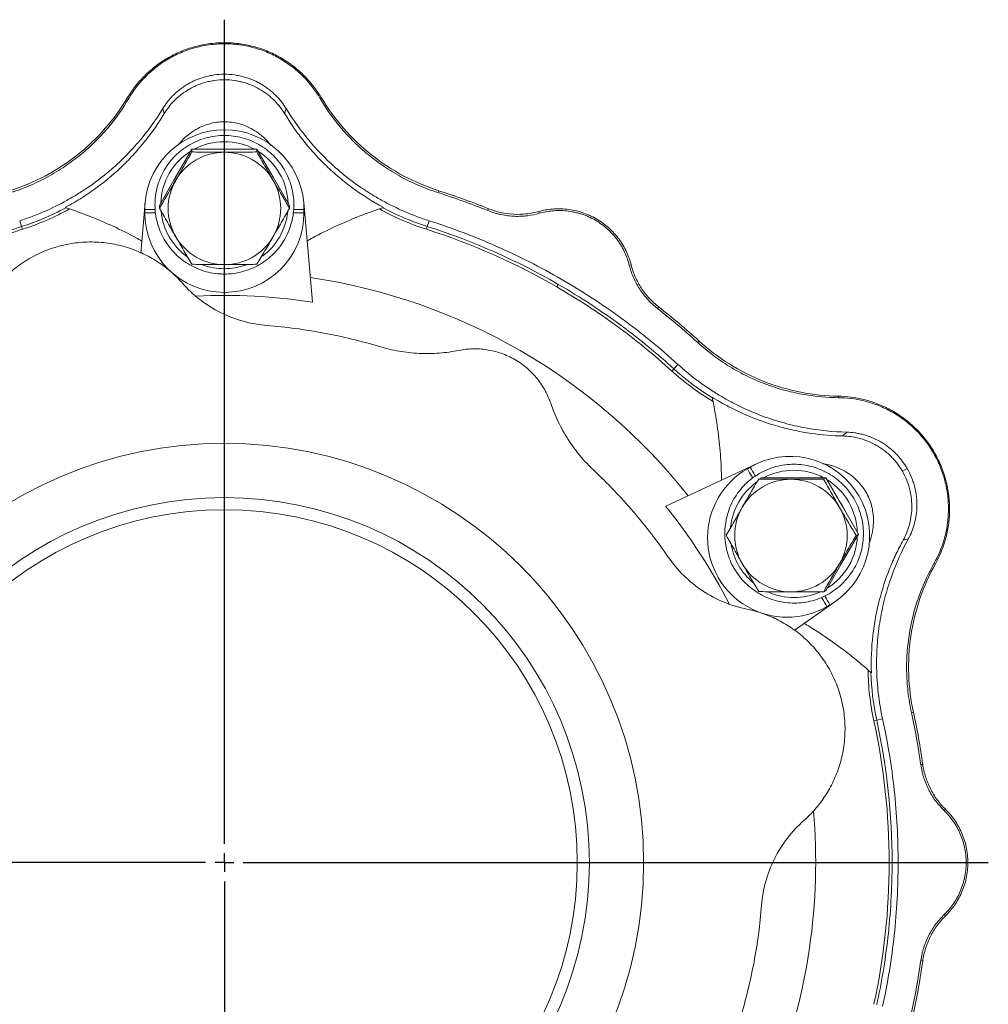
# Model space of a CAD drawing. Header units: millimetres. Extents: x -17 to 832, y -174 to 742.
# Tile 11 of 11: x 574 to 832, y 480 to 742. Entities that reach past the tile are written whole.
import ezdxf

# ---------------------------------------------------------------- set-up
doc = ezdxf.new("R2010")
doc.units = ezdxf.units.MM
doc.layers.add('FORMAT', color=7, linetype='Continuous')

# ---------------------------------------------------------------- blocks, each defined once
blk = doc.blocks.new('SW_CENTERMARKSYMBOL_0')
at = {"layer": 'FORMAT', "color": 0}
for p, q in [((0, 5), (0, 224.52)), ((-5, 0), (-202.89, 0)), ((0, 0), (-2.5, 0)), ((0, 0), (0, 2.5)), ((0, 0), (0, -2.5)), ((0, 0), (2.5, 0)), ((5, 0), (203.48, 0)), ((0, -5), (0, -228.42))]:
    blk.add_line(p, q, dxfattribs=at)

msp = doc.modelspace()

# ---------------------------------------------------------------- linework, layer by layer
at = {"color": 8, "linetype": 'Continuous', "lineweight": 0}
for p, q in [((628.99, 726.32), (628.99, 727.8)), ((603.2, 721.57), (603.53, 721.38)), ((654.79, 721.57), (654.46, 721.38)), ((686.08, 696.77), (685.92, 696.26)), ((610.5, 691.81), (607.79, 691.81)), ((610.62, 690.89), (607.79, 690.89)), ((647.37, 690.89), (650.19, 690.89)), ((647.48, 691.81), (650.19, 691.81)), ((699.33, 691.99), (699.13, 691.49)), ((712.73, 691.24), (712.87, 690.76)), ((574.46, 688.77), (574.95, 687.24)), ((575.18, 686.5), (574.95, 687.24)), ((682.8, 686.5), (683.04, 687.24)), ((683.53, 688.77), (683.04, 687.24)), ((737.32, 677.04), (736.84, 676.92)), ((717.53, 671.15), (717.92, 671.83)), ((744.67, 665.82), (744.34, 665.39)), ((755.44, 656.73), (755.08, 656.33)), ((749.79, 650.52), (748.71, 649.33)), ((748.18, 648.75), (748.71, 649.33)), ((792.56, 642.03), (792.56, 641.65)), ((809.57, 622.06), (810.85, 622.8)), ((818.36, 597.35), (818.02, 597.54)), ((804.32, 556.06), (802.75, 555.72)), ((812.53, 557.85), (812, 557.74)), ((801.99, 555.55), (802.75, 555.72)), ((815.01, 543.98), (814.48, 543.91)), ((821.06, 532.01), (820.71, 531.65)), ((806.06, 517.81), (806.84, 517.81)), ((821.06, 503.61), (820.71, 503.96)), ((815.01, 491.63), (814.48, 491.71))]:
    msp.add_line(p, q, dxfattribs=at)
at = {"color": 7, "linetype": 'Continuous', "lineweight": 15}
for p, q in [((612.58, 718.69), (612.95, 717.3)), ((645.41, 718.69), (645.04, 717.3)), ((616, 700.35), (620.33, 707.83)), ((620.33, 707.83), (620.33, 707.11)), ((620.33, 707.83), (628.99, 707.83)), ((628.99, 707.83), (637.65, 707.83)), ((637.65, 707.83), (637.65, 707.11)), ((637.65, 707.83), (641.98, 700.35)), ((611.67, 692.87), (616, 700.35)), ((641.98, 700.35), (646.31, 692.87)), ((607.87, 693.65), (606.69, 680.15)), ((611.67, 692.87), (611.67, 692.14)), ((646.31, 692.87), (646.31, 692.14)), ((652.44, 667.06), (650.11, 693.65)), ((607.79, 690.89), (607.79, 691.81)), ((650.19, 691.81), (650.19, 690.89)), ((794.76, 632.47), (793.74, 631.45)), ((770.72, 624.02), (746.53, 612.74)), ((768.29, 622.71), (769.08, 623.17)), ((771.94, 620.34), (771.31, 619.97)), ((771.94, 620.34), (780.58, 620.33)), ((780.58, 620.33), (789.23, 620.32)), ((789.23, 620.32), (788.6, 619.96)), ((789.23, 620.32), (793.56, 612.82)), ((793.56, 612.82), (797.89, 605.32)), ((797.89, 605.32), (793.57, 597.83)), ((797.89, 605.32), (797.26, 604.96)), ((811.17, 604.03), (809.78, 603.66)), ((793.57, 597.83), (789.26, 590.34)), ((789.26, 590.34), (788.63, 589.97)), ((780.74, 579.66), (791.84, 587.44)), ((790.28, 586.45), (789.49, 585.99))]:
    msp.add_line(p, q, dxfattribs=at)
at = {"color": 7, "linetype": 'Continuous', "lineweight": 15, "flags": 128}
for points in [[(615.57, 699.6), (616.4, 701.05), (616.49, 701.18)], [(641.5, 701.18), (641.58, 701.05), (642.42, 699.6)], [(779.72, 620.33), (781.4, 620.33), (781.55, 620.33)], [(794.05, 598.66), (793.99, 598.53), (793.14, 597.08)]]:
    msp.add_lwpolyline(points, dxfattribs=at)
at = {"color": 8, "linetype": 'Continuous', "lineweight": 0, "flags": 128}
for points in [[(769.7, 620.26), (769.53, 620.56), (769.21, 621.1), (768.9, 621.64), (768.59, 622.18), (768.29, 622.71)], [(770.44, 620.82), (770.32, 621.02), (770.01, 621.56), (769.7, 622.1), (769.39, 622.64), (769.08, 623.17)], [(788.07, 588.44), (788.24, 588.14), (788.56, 587.59), (788.87, 587.05), (789.18, 586.52), (789.49, 585.99)], [(788.93, 588.8), (789.04, 588.6), (789.36, 588.05), (789.67, 587.51), (789.98, 586.98), (790.28, 586.45)]]:
    msp.add_lwpolyline(points, dxfattribs=at)
at = {"color": 7, "linetype": 'Continuous', "lineweight": 15}
for radius in [111.65, 97.22, 94]:
    msp.add_circle((628.99, 517.81), radius, dxfattribs=at)
for centre, radius, start, end in [((628.99, 691.81), 21.2, 5, 175), ((628.99, 692.01), 15.01, 89.9737, 149.9054), ((628.99, 692.84), 15.05, 85.0656, 94.9344), ((629, 692.01), 15.01, 30.0946, 90.0263), ((628.93, 692.05), 14.93, 149.9316, 210.0684), ((629.06, 692.05), 14.93, 329.9316, 30.0684), ((628.99, 691.81), 21.2, 175, 180), ((628.99, 691.81), 21.2, 0, 5), ((628.99, 690.89), 21.2, 180, 0), ((628.99, 517.81), 177.07, 107.6922, 120), ((628.99, 692.09), 15.01, 210.0946, 270.0263), ((629, 692.09), 15.01, 269.9737, 329.9054), ((628.99, 517.81), 177.07, 60, 72.3078), ((628.99, 517.81), 157.5, 38.3494, 81.6506), ((628.99, 517.81), 151.08, 81.0722, 92.8616), ((779.68, 604.81), 21.2, 305, 115), ((778.89, 604.35), 21.2, 120, 300), ((779.68, 604.81), 21.2, 115, 120), ((779.86, 604.99), 14.93, 89.9317, 150.0683), ((779.85, 604.91), 15.01, 29.9737, 89.9054), ((780.58, 605.32), 15.05, 25.0655, 34.9347), ((628.99, 517.81), 151.08, 27.13, 38.9278), ((779.93, 604.96), 15.01, 150.0947, 210.0262), ((779.86, 604.9), 15.01, 330.0946, 30.0263), ((779.93, 604.94), 15.01, 209.9737, 269.9054), ((779.93, 604.87), 14.93, 269.9316, 330.0684), ((779.68, 604.81), 21.2, 300, 305), ((628.99, 517.81), 177.07, 360, 12.3078), ((628.99, 517.81), 157.5, 338.3494, 5.0253), ((628.99, 517.81), 177.07, 347.6922, 0)]:
    msp.add_arc(centre, radius, start, end, dxfattribs=at)
at = {"color": 8, "linetype": 'Continuous', "lineweight": 0}
for centre, radius, start, end in [((628.99, 692.84), 17, 61.8111, 118.1889), ((628.94, 692.91), 16.92, 121.8521, 178.0268), ((629.04, 692.91), 16.92, 1.9732, 58.1479), ((628.94, 692.93), 16.91, 185.7266, 233.9745), ((629.04, 692.93), 16.92, 306.446, 353.8447), ((628.99, 693), 17, 250.0146, 270.0016), ((628.99, 693), 17, 269.9985, 289.618), ((780.62, 605.4), 16.92, 61.852, 118.0269), ((780.63, 605.41), 16.91, 125.7262, 173.9749), ((780.58, 605.33), 17, 1.8109, 58.189), ((780.67, 605.32), 16.92, 301.9731, 358.148), ((780.72, 605.4), 17, 190.0152, 210.0012), ((780.72, 605.4), 17, 209.9985, 229.6178), ((780.68, 605.33), 16.92, 246.4461, 293.8446)]:
    msp.add_arc(centre, radius, start, end, dxfattribs=at)
at = {"color": 7, "linetype": 'Continuous', "lineweight": 15}
for points, knots in [([(603.2, 721.57), (604.3, 723.42), (605.67, 725.26), (608.18, 727.86), (609.09, 728.7), (611.05, 730.29), (612.1, 731.04), (614.34, 732.42), (615.52, 733.05), (618.01, 734.15), (619.3, 734.63), (621.98, 735.4), (623.36, 735.7), (626.15, 736.1), (627.57, 736.2), (630.41, 736.2), (631.83, 736.1), (634.63, 735.7), (636.01, 735.4), (638.69, 734.63), (639.98, 734.15), (642.47, 733.05), (643.65, 732.42), (645.89, 731.04), (646.94, 730.29), (648.9, 728.7), (649.81, 727.86), (652.31, 725.26), (653.69, 723.42), (654.79, 721.57)], [0, 0, 0, 0, 0.125, 0.125, 0.1875, 0.1875, 0.25, 0.25, 0.3125, 0.3125, 0.375, 0.375, 0.4375, 0.4375, 0.5, 0.5, 0.5625, 0.5625, 0.625, 0.625, 0.6875, 0.6875, 0.75, 0.75, 0.8125, 0.8125, 0.875, 0.875, 1, 1, 1, 1]), ([(654.46, 721.38), (653.33, 723.3), (651.96, 725.12), (649.92, 727.26), (649.49, 727.68), (648.6, 728.5), (648.14, 728.9), (646.69, 730.08), (645.67, 730.81), (643.5, 732.16), (642.35, 732.77), (640.52, 733.6), (639.89, 733.86), (638.61, 734.33), (637.97, 734.54), (636.01, 735.12), (634.66, 735.41), (632.92, 735.67), (632.57, 735.71), (631.87, 735.79), (631.51, 735.82), (630.45, 735.9), (629.74, 735.93), (627.62, 735.93), (626.22, 735.83), (624.12, 735.53), (623.43, 735.41), (622.06, 735.11), (621.38, 734.94), (619.4, 734.36), (618.13, 733.89), (616.29, 733.07), (615.69, 732.77), (614.53, 732.16), (613.97, 731.83), (612.33, 730.82), (611.31, 730.09), (609.86, 728.91), (609.39, 728.5), (608.5, 727.68), (608.08, 727.26), (606.03, 725.13), (604.66, 723.3), (603.53, 721.38)], [0, 0, 0, 0, 0.125, 0.125, 0.15625, 0.15625, 0.1875, 0.1875, 0.25, 0.25, 0.3125, 0.3125, 0.34375, 0.34375, 0.375, 0.375, 0.4375, 0.4375, 0.453125, 0.453125, 0.46875, 0.46875, 0.5, 0.5, 0.5625, 0.5625, 0.59375, 0.59375, 0.625, 0.625, 0.6875, 0.6875, 0.71875, 0.71875, 0.75, 0.75, 0.8125, 0.8125, 0.84375, 0.84375, 0.875, 0.875, 1, 1, 1, 1]), ([(628.99, 727.8), (628.08, 727.8), (627.18, 727.73), (625.85, 727.55), (625.41, 727.47), (624.53, 727.29), (624.1, 727.18), (622.82, 726.81), (622.01, 726.52), (620.84, 726.01), (620.46, 725.83), (619.71, 725.44), (619.34, 725.24), (618.29, 724.61), (617.63, 724.15), (616.4, 723.18), (615.83, 722.67), (615.03, 721.87), (614.77, 721.59), (614.27, 721.03), (614.04, 720.75), (613.36, 719.89), (612.95, 719.3), (612.58, 718.69)], [0, 0, 0, 0, 0.125, 0.125, 0.1875, 0.1875, 0.25, 0.25, 0.375, 0.375, 0.4375, 0.4375, 0.5, 0.5, 0.625, 0.625, 0.75, 0.75, 0.8125, 0.8125, 0.875, 0.875, 1, 1, 1, 1]), ([(628.99, 727.8), (629.91, 727.8), (630.81, 727.73), (632.14, 727.55), (632.58, 727.47), (633.46, 727.29), (633.89, 727.18), (635.17, 726.81), (635.98, 726.52), (637.15, 726.01), (637.53, 725.83), (638.28, 725.44), (638.64, 725.24), (639.7, 724.61), (640.35, 724.15), (641.58, 723.18), (642.16, 722.67), (642.96, 721.87), (643.22, 721.59), (643.72, 721.03), (643.95, 720.75), (644.63, 719.89), (645.04, 719.3), (645.41, 718.69)], [0, 0, 0, 0, 0.125, 0.125, 0.1875, 0.1875, 0.25, 0.25, 0.375, 0.375, 0.4375, 0.4375, 0.5, 0.5, 0.625, 0.625, 0.75, 0.75, 0.8125, 0.8125, 0.875, 0.875, 1, 1, 1, 1]), ([(628.99, 726.32), (628.09, 726.32), (627.21, 726.25), (625.9, 726.07), (625.47, 725.99), (624.61, 725.81), (624.18, 725.7), (622.93, 725.34), (622.13, 725.04), (620.99, 724.54), (620.61, 724.36), (619.88, 723.97), (619.53, 723.77), (618.5, 723.14), (617.86, 722.69), (616.66, 721.73), (616.1, 721.23), (615.06, 720.16), (614.58, 719.61), (613.71, 718.48), (613.31, 717.89), (612.95, 717.3)], [0, 0, 0, 0, 0.125, 0.125, 0.1875, 0.1875, 0.25, 0.25, 0.375, 0.375, 0.4375, 0.4375, 0.5, 0.5, 0.625, 0.625, 0.75, 0.75, 0.875, 0.875, 1, 1, 1, 1]), ([(645.04, 717.3), (644.32, 718.49), (643.46, 719.62), (642.16, 720.94), (641.89, 721.2), (641.33, 721.71), (641.04, 721.96), (640.13, 722.69), (639.49, 723.14), (638.13, 723.97), (637.4, 724.36), (635.86, 725.04), (635.07, 725.33), (633.83, 725.69), (633.41, 725.8), (632.55, 725.99), (632.11, 726.06), (630.79, 726.25), (629.9, 726.32), (628.99, 726.32)], [0, 0, 0, 0, 0.25, 0.25, 0.3125, 0.3125, 0.375, 0.375, 0.5, 0.5, 0.625, 0.625, 0.75, 0.75, 0.8125, 0.8125, 0.875, 0.875, 1, 1, 1, 1]), ([(571.91, 696.77), (575.08, 697.79), (578.21, 699.1), (584.23, 702.29), (587.12, 704.18), (592.51, 708.45), (595.01, 710.84), (599.5, 715.97), (601.49, 718.72), (603.2, 721.57)], [0, 0, 0, 0, 0.25, 0.25, 0.5, 0.5, 0.75, 0.75, 1, 1, 1, 1]), ([(572.07, 696.26), (573.91, 696.85), (575.68, 697.52), (579.12, 699.01), (580.79, 699.83), (583.2, 701.18), (583.99, 701.65), (585.55, 702.62), (586.3, 703.12), (588.51, 704.64), (589.89, 705.71), (591.86, 707.36), (592.5, 707.92), (593.74, 709.06), (594.34, 709.65), (596.1, 711.41), (597.19, 712.61), (600.25, 716.27), (602, 718.79), (603.53, 721.38)], [0, 0, 0, 0, 0.125, 0.125, 0.25, 0.25, 0.3125, 0.3125, 0.375, 0.375, 0.5, 0.5, 0.5625, 0.5625, 0.625, 0.625, 0.75, 0.75, 1, 1, 1, 1]), ([(685.92, 696.26), (684.08, 696.85), (682.31, 697.52), (678.87, 699.01), (677.2, 699.83), (674.79, 701.18), (674, 701.65), (672.44, 702.62), (671.68, 703.12), (669.48, 704.64), (668.1, 705.71), (666.13, 707.36), (665.49, 707.92), (664.25, 709.06), (663.64, 709.65), (661.89, 711.41), (660.8, 712.61), (657.74, 716.27), (655.98, 718.79), (654.46, 721.38)], [0, 0, 0, 0, 0.125, 0.125, 0.25, 0.25, 0.3125, 0.3125, 0.375, 0.375, 0.5, 0.5, 0.5625, 0.5625, 0.625, 0.625, 0.75, 0.75, 1, 1, 1, 1]), ([(686.08, 696.77), (682.91, 697.79), (679.78, 699.1), (673.76, 702.29), (670.87, 704.18), (665.48, 708.45), (662.98, 710.84), (658.49, 715.97), (656.5, 718.72), (654.79, 721.57)], [0, 0, 0, 0, 0.25, 0.25, 0.5, 0.5, 0.75, 0.75, 1, 1, 1, 1]), ([(612.58, 718.69), (610.72, 715.62), (608.57, 712.62), (604.84, 708.25), (603.51, 706.83), (600.71, 704.07), (599.23, 702.72), (596.08, 700.12), (594.41, 698.86), (592.2, 697.34), (591.75, 697.04), (590.83, 696.45), (590.37, 696.15), (588.96, 695.29), (588, 694.73), (585.08, 693.11), (583.06, 692.11), (579.92, 690.75), (578.85, 690.32), (576.67, 689.51), (575.57, 689.13), (574.46, 688.77)], [0, 0, 0, 0, 0.25, 0.25, 0.375, 0.375, 0.5, 0.5, 0.625, 0.625, 0.65625, 0.65625, 0.6875, 0.6875, 0.75, 0.75, 0.875, 0.875, 0.9375, 0.9375, 1, 1, 1, 1]), ([(645.41, 718.69), (647.27, 715.62), (649.42, 712.62), (653.15, 708.25), (654.47, 706.83), (657.28, 704.07), (658.76, 702.72), (661.91, 700.12), (663.57, 698.86), (665.79, 697.34), (666.24, 697.04), (667.16, 696.45), (667.62, 696.15), (669.03, 695.29), (669.99, 694.73), (672.91, 693.11), (674.93, 692.11), (678.07, 690.75), (679.14, 690.32), (681.32, 689.51), (682.42, 689.13), (683.53, 688.77)], [0, 0, 0, 0, 0.25, 0.25, 0.375, 0.375, 0.5, 0.5, 0.625, 0.625, 0.65625, 0.65625, 0.6875, 0.6875, 0.75, 0.75, 0.875, 0.875, 0.9375, 0.9375, 1, 1, 1, 1]), ([(612.95, 717.3), (611.52, 714.94), (609.93, 712.62), (607.7, 709.79), (607.24, 709.23), (606.3, 708.11), (605.82, 707.55), (604.33, 705.89), (603.3, 704.81), (600.05, 701.64), (597.7, 699.62), (593.81, 696.74), (592.46, 695.8), (589.61, 693.99), (588.13, 693.13), (586.61, 692.32)], [0, 0, 0, 0, 0.25, 0.25, 0.3125, 0.3125, 0.375, 0.375, 0.5, 0.5, 0.75, 0.75, 0.875, 0.875, 1, 1, 1, 1]), ([(671.38, 692.32), (668.35, 693.94), (665.54, 695.73), (662.26, 698.16), (661.62, 698.65), (660.37, 699.65), (659.76, 700.15), (657.97, 701.68), (656.84, 702.72), (653.59, 705.89), (651.63, 708.08), (648.95, 711.48), (648.11, 712.63), (646.51, 714.95), (645.75, 716.12), (645.04, 717.3)], [0, 0, 0, 0, 0.25, 0.25, 0.3125, 0.3125, 0.375, 0.375, 0.5, 0.5, 0.75, 0.75, 0.875, 0.875, 1, 1, 1, 1]), ([(641.37, 708.83), (641.1, 709.19), (640.29, 710.25), (638.7, 711.67), (636.69, 713.06), (634.76, 714.03), (632.8, 714.68), (630.88, 715.06), (628.89, 715.18), (626.35, 715), (623.75, 714.28), (621.32, 713.08), (619.18, 711.6), (617.63, 710.2), (616.89, 709.19), (616.73, 708.97)], [0, 0, 0, 0, 0.053742, 0.159235, 0.238546, 0.317743, 0.380743, 0.44369, 0.506958, 0.570229, 0.686471, 0.767485, 0.848625, 0.968228, 1, 1, 1, 1]), ([(628.99, 674.57), (629.44, 674.58), (630.68, 674.61), (632.72, 674.9), (635.06, 675.53), (637.3, 676.47), (639.39, 677.69), (641.3, 679.18), (643.01, 680.9), (644.47, 682.82), (645.68, 684.93), (646.59, 687.17), (647.21, 689.5), (647.51, 691.9), (647.5, 694.32), (647.17, 696.72), (646.54, 699.05), (645.6, 701.28), (644.38, 703.37), (642.9, 705.29), (641.17, 706.99), (639.25, 708.46), (637.14, 709.66), (634.9, 710.58), (632.56, 711.2), (630.15, 711.5), (627.73, 711.5), (625.32, 711.17), (622.98, 710.54), (620.75, 709.61), (618.65, 708.39), (616.73, 706.92), (615.02, 705.2), (613.55, 703.28), (612.34, 701.18), (611.42, 698.95), (610.79, 696.61), (610.48, 694.21), (610.48, 691.79), (610.8, 689.39), (611.43, 687.06), (612.36, 684.82), (613.58, 682.73), (615.05, 680.81), (616.77, 679.1), (618.69, 677.63), (620.79, 676.42), (623.03, 675.5), (625.37, 674.88), (627.38, 674.6), (628.59, 674.58), (628.99, 674.57)], [0, 0, 0, 0, 0.011405, 0.032209, 0.053025, 0.073839, 0.094654, 0.115468, 0.136281, 0.157094, 0.177906, 0.198717, 0.219527, 0.240337, 0.261146, 0.281955, 0.302764, 0.323574, 0.344383, 0.365193, 0.386004, 0.406815, 0.427628, 0.448441, 0.469254, 0.490069, 0.510884, 0.531699, 0.552514, 0.573329, 0.594143, 0.614957, 0.635771, 0.656583, 0.677395, 0.698206, 0.719016, 0.739826, 0.760636, 0.781445, 0.802254, 0.823063, 0.843873, 0.864683, 0.885493, 0.906305, 0.927117, 0.94793, 0.968744, 0.989558, 1, 1, 1, 1]), ([(620.33, 707.11), (619.63, 705.85), (618.91, 704.6), (617.47, 702.07), (616.74, 700.81), (616, 699.53)], [0, 0, 0, 0, 0.5, 0.5, 1, 1, 1, 1]), ([(628.99, 707.01), (628.26, 707.01), (627.52, 707.01), (626.05, 707.02), (625.32, 707.03), (623.15, 707.05), (621.73, 707.08), (620.33, 707.11)], [0, 0, 0, 0, 0.25, 0.25, 0.5, 0.5, 1, 1, 1, 1]), ([(637.65, 707.11), (636.24, 707.08), (634.8, 707.05), (631.91, 707.02), (630.46, 707.01), (628.99, 707.01)], [0, 0, 0, 0, 0.5, 0.5, 1, 1, 1, 1]), ([(641.98, 699.53), (641.62, 700.17), (641.25, 700.81), (640.52, 702.08), (640.16, 702.71), (639.07, 704.6), (638.36, 705.86), (637.65, 707.11)], [0, 0, 0, 0, 0.25, 0.25, 0.5, 0.5, 1, 1, 1, 1]), ([(616, 699.53), (615.64, 698.9), (615.27, 698.26), (614.54, 697.01), (614.17, 696.39), (613.09, 694.54), (612.38, 693.34), (611.67, 692.14)], [0, 0, 0, 0, 0.25, 0.25, 0.5, 0.5, 1, 1, 1, 1]), ([(646.31, 692.14), (645.61, 693.34), (644.89, 694.55), (643.45, 697.01), (642.72, 698.26), (641.98, 699.53)], [0, 0, 0, 0, 0.5, 0.5, 1, 1, 1, 1]), ([(574.95, 687.24), (575.93, 687.56), (577.86, 688.22), (581.87, 689.8), (584.8, 691.2), (586.77, 692.26)], [0.7657281, 0.7657281, 0.7657281, 0.7657281, 0.8207281, 0.8757281, 1, 1, 1, 1]), ([(587.72, 691.94), (585.8, 690.87), (583.79, 689.86), (580.62, 688.48), (579.55, 688.05), (577.39, 687.23), (576.29, 686.85), (575.18, 686.5)], [0, 0, 0, 0, 0.5, 0.5, 0.75, 0.75, 1, 1, 1, 1]), ([(586.61, 692.32), (588.78, 691.56), (593.11, 690.05), (599.38, 687.32), (604.01, 685.1), (606.47, 683.68), (606.98, 683.38)], [0, 0, 0, 0, 0.305406, 0.610817, 0.91954, 1, 1, 1, 1]), ([(611.67, 692.14), (612.38, 690.89), (613.1, 689.63), (614.54, 687.11), (615.27, 685.84), (616, 684.57)], [0, 0, 0, 0, 0.5, 0.5, 1, 1, 1, 1]), ([(641.98, 684.57), (642.35, 685.2), (642.72, 685.84), (643.45, 687.11), (643.81, 687.75), (644.9, 689.64), (645.61, 690.89), (646.31, 692.14)], [0, 0, 0, 0, 0.25, 0.25, 0.5, 0.5, 1, 1, 1, 1]), ([(671.38, 692.32), (669.21, 691.56), (664.87, 690.05), (658.61, 687.32), (653.98, 685.1), (651.52, 683.68), (651.01, 683.38)], [0, 0, 0, 0, 0.305406, 0.610817, 0.91954, 1, 1, 1, 1]), ([(682.8, 686.5), (680.59, 687.2), (678.43, 688.02), (674.21, 689.86), (672.2, 690.86), (670.27, 691.94)], [0, 0, 0, 0, 0.5, 0.5, 1, 1, 1, 1]), ([(712.87, 690.76), (711.86, 690.48), (710.81, 690.26), (709.17, 690.05), (708.61, 690), (707.47, 689.95), (706.89, 689.94), (705.13, 690.01), (703.94, 690.15), (702.42, 690.46), (702.12, 690.53), (701.51, 690.69), (701.21, 690.77), (700.31, 691.05), (699.72, 691.25), (699.13, 691.49)], [0, 0, 0, 0, 0.25, 0.25, 0.375, 0.375, 0.5, 0.5, 0.75, 0.75, 0.8125, 0.8125, 0.875, 0.875, 1, 1, 1, 1]), ([(712.73, 691.24), (711.65, 690.94), (710.54, 690.72), (708.27, 690.48), (707.12, 690.45), (704.82, 690.57), (703.68, 690.73), (701.46, 691.23), (700.37, 691.57), (699.33, 691.99)], [0, 0, 0, 0, 0.25, 0.25, 0.5, 0.5, 0.75, 0.75, 1, 1, 1, 1]), ([(712.73, 691.24), (713.87, 691.56), (715.08, 691.79), (717.61, 692.01), (718.92, 692), (721.57, 691.71), (722.91, 691.42), (725.53, 690.57), (726.8, 690), (729.22, 688.61), (730.35, 687.79), (732.39, 685.95), (733.31, 684.93), (734.89, 682.78), (735.55, 681.65), (736.62, 679.35), (737.03, 678.19), (737.32, 677.04)], [0, 0, 0, 0, 0.125, 0.125, 0.25, 0.25, 0.375, 0.375, 0.5, 0.5, 0.625, 0.625, 0.75, 0.75, 0.875, 0.875, 1, 1, 1, 1]), ([(736.84, 676.92), (736.56, 678.04), (736.17, 679.16), (735.41, 680.81), (735.13, 681.36), (734.65, 682.18), (734.49, 682.46), (734.14, 682.99), (733.96, 683.26), (733.39, 684.04), (732.98, 684.55), (732.32, 685.3), (732.09, 685.54), (731.61, 686.02), (731.37, 686.26), (730.11, 687.4), (729, 688.21), (727.21, 689.25), (726.59, 689.57), (725.33, 690.13), (724.69, 690.37), (723.72, 690.68), (723.4, 690.77), (722.74, 690.95), (722.42, 691.02), (721.43, 691.23), (720.78, 691.33), (719.5, 691.46), (718.86, 691.5), (717.59, 691.5), (716.97, 691.47), (715.14, 691.3), (713.98, 691.08), (712.87, 690.76)], [0, 0, 0, 0, 0.125, 0.125, 0.1875, 0.1875, 0.21875, 0.21875, 0.25, 0.25, 0.3125, 0.3125, 0.34375, 0.34375, 0.375, 0.375, 0.5, 0.5, 0.5625, 0.5625, 0.625, 0.625, 0.65625, 0.65625, 0.6875, 0.6875, 0.75, 0.75, 0.8125, 0.8125, 0.875, 0.875, 1, 1, 1, 1]), ([(574.95, 687.24), (569.45, 685.49), (563.77, 683.38), (552.11, 678.3), (546.13, 675.33), (540.07, 671.83)], [0, 0, 0, 0, 0.5, 0.5, 1, 1, 1, 1]), ([(749.79, 650.52), (745.07, 654.81), (740.1, 658.87), (729.72, 666.47), (724.31, 669.99), (713.13, 676.44), (707.37, 679.36), (695.61, 684.56), (689.6, 686.83), (683.53, 688.77)], [0, 0, 0, 0, 0.25, 0.25, 0.5, 0.5, 0.75, 0.75, 1, 1, 1, 1]), ([(616, 684.57), (616.37, 683.93), (616.74, 683.3), (617.47, 682.04), (617.83, 681.42), (618.91, 679.58), (619.63, 678.37), (620.33, 677.18)], [0, 0, 0, 0, 0.25, 0.25, 0.5, 0.5, 1, 1, 1, 1]), ([(637.65, 677.18), (638.36, 678.37), (639.08, 679.58), (640.52, 682.04), (641.25, 683.29), (641.98, 684.57)], [0, 0, 0, 0, 0.5, 0.5, 1, 1, 1, 1]), ([(617.82, 672.13), (617.02, 673.04), (616.13, 673.93), (614.2, 675.67), (613.15, 676.5), (610.88, 678.08), (609.66, 678.82), (607.06, 680.16), (605.69, 680.76), (602.79, 681.78), (601.28, 682.2), (598.15, 682.81), (596.54, 683.01), (593.26, 683.16), (591.6, 683.11), (588.28, 682.75), (586.62, 682.45), (583.37, 681.58), (581.78, 681.01), (578.73, 679.66), (577.26, 678.87), (574.5, 677.11), (573.2, 676.13), (570.8, 674.03), (569.7, 672.91), (567.7, 670.58), (566.81, 669.38), (565.23, 666.92), (564.54, 665.67), (563.37, 663.17), (562.88, 661.91), (562.07, 659.45), (561.75, 658.23), (561.51, 657.04)], [0, 0, 0, 0, 0.0625, 0.0625, 0.125, 0.125, 0.1875, 0.1875, 0.25, 0.25, 0.3125, 0.3125, 0.375, 0.375, 0.4375, 0.4375, 0.5, 0.5, 0.5625, 0.5625, 0.625, 0.625, 0.6875, 0.6875, 0.75, 0.75, 0.8125, 0.8125, 0.875, 0.875, 0.9375, 0.9375, 1, 1, 1, 1]), ([(628.99, 677.09), (628.26, 677.09), (627.52, 677.09), (626.05, 677.1), (625.32, 677.1), (623.15, 677.13), (621.73, 677.15), (620.33, 677.18)], [0, 0, 0, 0, 0.25, 0.25, 0.5, 0.5, 1, 1, 1, 1]), ([(637.65, 677.18), (636.24, 677.15), (634.8, 677.13), (631.91, 677.09), (630.46, 677.09), (628.99, 677.09)], [0, 0, 0, 0, 0.5, 0.5, 1, 1, 1, 1]), ([(736.84, 676.92), (737.1, 675.9), (737.43, 674.88), (738.07, 673.36), (738.31, 672.85), (738.83, 671.84), (739.12, 671.33), (740.06, 669.84), (740.77, 668.88), (741.8, 667.73), (742.02, 667.5), (742.45, 667.05), (742.68, 666.83), (743.36, 666.19), (743.84, 665.78), (744.34, 665.39)], [0, 0, 0, 0, 0.25, 0.25, 0.375, 0.375, 0.5, 0.5, 0.75, 0.75, 0.8125, 0.8125, 0.875, 0.875, 1, 1, 1, 1]), ([(737.32, 677.04), (737.6, 675.96), (737.97, 674.89), (738.89, 672.8), (739.44, 671.78), (740.7, 669.86), (741.41, 668.95), (742.96, 667.27), (743.79, 666.51), (744.67, 665.82)], [0, 0, 0, 0, 0.25, 0.25, 0.5, 0.5, 0.75, 0.75, 1, 1, 1, 1]), ([(640.34, 660.89), (638.25, 661.05), (636.14, 661.42), (631.98, 662.56), (629.94, 663.35), (626.04, 665.29), (624.19, 666.45), (620.77, 669.09), (619.21, 670.55), (617.82, 672.13)], [0, 0, 0, 0, 0.25, 0.25, 0.5, 0.5, 0.75, 0.75, 1, 1, 1, 1]), ([(748.71, 649.33), (744.44, 653.22), (739.77, 657.08), (729.55, 664.64), (723.98, 668.33), (717.92, 671.83)], [0, 0, 0, 0, 0.5, 0.5, 1, 1, 1, 1]), ([(717.53, 671.15), (723.02, 667.98), (728.34, 664.51), (738.58, 657.03), (743.49, 653.02), (748.18, 648.75)], [0, 0, 0, 0, 0.5, 0.5, 1, 1, 1, 1]), ([(640.34, 660.89), (645.41, 660.48), (650.47, 659.81), (660.49, 657.93), (665.45, 656.72), (670.31, 655.26)], [0, 0, 0, 0, 0.5, 0.5, 1, 1, 1, 1]), ([(755.08, 656.33), (756.5, 655.03), (757.97, 653.83), (760.98, 651.6), (762.53, 650.57), (764.9, 649.15), (765.71, 648.7), (767.32, 647.84), (768.13, 647.43), (770.56, 646.29), (772.17, 645.62), (774.59, 644.74), (775.39, 644.47), (777, 643.97), (777.81, 643.73), (780.22, 643.1), (781.8, 642.75), (786.5, 641.94), (789.55, 641.67), (792.56, 641.65)], [0, 0, 0, 0, 0.125, 0.125, 0.25, 0.25, 0.3125, 0.3125, 0.375, 0.375, 0.5, 0.5, 0.5625, 0.5625, 0.625, 0.625, 0.75, 0.75, 1, 1, 1, 1]), ([(755.44, 656.73), (757.9, 654.49), (760.6, 652.43), (766.38, 648.82), (769.46, 647.26), (775.86, 644.72), (779.17, 643.75), (785.86, 642.43), (789.24, 642.08), (792.56, 642.03)], [0, 0, 0, 0, 0.25, 0.25, 0.5, 0.5, 0.75, 0.75, 1, 1, 1, 1]), ([(691.49, 654.25), (689.76, 653.91), (687.99, 653.66), (684.43, 653.39), (682.63, 653.37), (679.05, 653.54), (677.26, 653.74), (673.74, 654.34), (672, 654.75), (670.31, 655.26)], [0, 0, 0, 0, 0.25, 0.25, 0.5, 0.5, 0.75, 0.75, 1, 1, 1, 1]), ([(691.49, 654.25), (692.64, 654.48), (693.85, 654.62), (696.33, 654.69), (697.61, 654.62), (700.17, 654.23), (701.46, 653.91), (703.97, 653.03), (705.2, 652.47), (707.52, 651.13), (708.62, 650.35), (710.63, 648.61), (711.55, 647.66), (713.17, 645.64), (713.87, 644.57), (715.05, 642.38), (715.53, 641.27), (715.91, 640.15)], [0, 0, 0, 0, 0.125, 0.125, 0.25, 0.25, 0.375, 0.375, 0.5, 0.5, 0.625, 0.625, 0.75, 0.75, 0.875, 0.875, 1, 1, 1, 1]), ([(794.76, 632.47), (791.16, 632.54), (787.5, 632.9), (781.85, 633.95), (779.95, 634.38), (776.16, 635.43), (774.25, 636.04), (770.42, 637.47), (768.5, 638.28), (766.08, 639.44), (765.59, 639.68), (764.62, 640.18), (764.13, 640.43), (762.68, 641.22), (761.72, 641.77), (758.86, 643.49), (756.98, 644.74), (754.23, 646.78), (753.32, 647.49), (751.53, 648.97), (750.65, 649.73), (749.79, 650.52)], [0, 0, 0, 0, 0.25, 0.25, 0.375, 0.375, 0.5, 0.5, 0.625, 0.625, 0.65625, 0.65625, 0.6875, 0.6875, 0.75, 0.75, 0.875, 0.875, 0.9375, 0.9375, 1, 1, 1, 1]), ([(759.16, 640.62), (757.27, 641.75), (755.39, 642.98), (752.62, 645.03), (751.71, 645.74), (749.92, 647.21), (749.04, 647.97), (748.18, 648.75)], [0, 0, 0, 0, 0.5, 0.5, 0.75, 0.75, 1, 1, 1, 1]), ([(748.71, 649.33), (749.47, 648.64), (751.01, 647.3), (754.38, 644.61), (757.06, 642.78), (758.97, 641.6)], [0.765728, 0.765728, 0.765728, 0.765728, 0.820728, 0.875728, 1, 1, 1, 1]), ([(715.91, 640.15), (716.48, 638.48), (717.15, 636.83), (718.7, 633.61), (719.58, 632.04), (721.52, 629.02), (722.58, 627.57), (724.86, 624.82), (726.09, 623.53), (727.37, 622.32)], [0, 0, 0, 0, 0.25, 0.25, 0.5, 0.5, 0.75, 0.75, 1, 1, 1, 1]), ([(758.93, 641.77), (759.36, 639.51), (760.22, 635), (760.99, 628.21), (761.38, 623.09), (761.38, 620.25), (761.38, 619.66)], [0, 0, 0, 0, 0.305406, 0.610817, 0.91954, 1, 1, 1, 1]), ([(793.74, 631.45), (790.98, 631.5), (788.18, 631.72), (784.61, 632.24), (783.89, 632.35), (782.45, 632.61), (781.73, 632.75), (779.55, 633.21), (778.1, 633.56), (773.73, 634.79), (770.8, 635.82), (766.36, 637.74), (764.88, 638.45), (761.88, 640.01), (760.4, 640.86), (758.93, 641.77)], [0, 0, 0, 0, 0.25, 0.25, 0.3125, 0.3125, 0.375, 0.375, 0.5, 0.5, 0.75, 0.75, 0.875, 0.875, 1, 1, 1, 1]), ([(792.56, 642.03), (794.71, 642), (796.99, 641.73), (800.5, 640.86), (801.68, 640.49), (804.03, 639.59), (805.21, 639.05), (807.52, 637.81), (808.66, 637.09), (810.86, 635.5), (811.92, 634.61), (813.93, 632.68), (814.88, 631.64), (816.62, 629.41), (817.42, 628.23), (818.84, 625.77), (819.46, 624.49), (820.51, 621.87), (820.95, 620.53), (821.61, 617.82), (821.85, 616.46), (822.13, 613.76), (822.18, 612.42), (822.1, 609.79), (821.98, 608.5), (821.59, 606.01), (821.31, 604.81), (820.31, 601.34), (819.41, 599.23), (818.36, 597.35)], [0, 0, 0, 0, 0.125, 0.125, 0.1875, 0.1875, 0.25, 0.25, 0.3125, 0.3125, 0.375, 0.375, 0.4375, 0.4375, 0.5, 0.5, 0.5625, 0.5625, 0.625, 0.625, 0.6875, 0.6875, 0.75, 0.75, 0.8125, 0.8125, 0.875, 0.875, 1, 1, 1, 1]), ([(818.02, 597.54), (819.12, 599.48), (820.02, 601.57), (820.85, 604.41), (821, 604.99), (821.26, 606.17), (821.38, 606.77), (821.68, 608.61), (821.8, 609.87), (821.88, 612.42), (821.84, 613.73), (821.64, 615.73), (821.54, 616.4), (821.32, 617.74), (821.18, 618.4), (820.7, 620.39), (820.28, 621.7), (819.63, 623.33), (819.5, 623.66), (819.21, 624.31), (819.06, 624.63), (818.6, 625.6), (818.26, 626.22), (817.21, 628.06), (816.42, 629.22), (815.12, 630.89), (814.66, 631.43), (813.72, 632.47), (813.23, 632.96), (811.74, 634.39), (810.7, 635.26), (809.06, 636.44), (808.51, 636.81), (807.4, 637.51), (806.84, 637.83), (805.14, 638.74), (803.99, 639.26), (802.24, 639.93), (801.66, 640.13), (800.51, 640.49), (799.93, 640.65), (797.06, 641.36), (794.79, 641.63), (792.56, 641.65)], [0, 0, 0, 0, 0.125, 0.125, 0.15625, 0.15625, 0.1875, 0.1875, 0.25, 0.25, 0.3125, 0.3125, 0.34375, 0.34375, 0.375, 0.375, 0.4375, 0.4375, 0.453125, 0.453125, 0.46875, 0.46875, 0.5, 0.5, 0.5625, 0.5625, 0.59375, 0.59375, 0.625, 0.625, 0.6875, 0.6875, 0.71875, 0.71875, 0.75, 0.75, 0.8125, 0.8125, 0.84375, 0.84375, 0.875, 0.875, 1, 1, 1, 1]), ([(810.85, 622.8), (810.39, 623.6), (809.89, 624.34), (809.06, 625.4), (808.77, 625.75), (808.18, 626.41), (807.87, 626.73), (806.91, 627.66), (806.25, 628.21), (805.23, 628.97), (804.88, 629.21), (804.17, 629.67), (803.81, 629.88), (802.74, 630.48), (802.01, 630.82), (800.56, 631.4), (799.83, 631.64), (798.73, 631.93), (798.36, 632.02), (797.63, 632.17), (797.27, 632.23), (796.18, 632.39), (795.47, 632.45), (794.76, 632.47)], [0, 0, 0, 0, 0.125, 0.125, 0.1875, 0.1875, 0.25, 0.25, 0.375, 0.375, 0.4375, 0.4375, 0.5, 0.5, 0.625, 0.625, 0.75, 0.75, 0.8125, 0.8125, 0.875, 0.875, 1, 1, 1, 1]), ([(809.57, 622.06), (809.12, 622.84), (808.62, 623.58), (807.81, 624.62), (807.52, 624.95), (806.94, 625.6), (806.63, 625.92), (805.69, 626.82), (805.04, 627.37), (804.02, 628.11), (803.68, 628.34), (802.98, 628.78), (802.63, 628.99), (801.57, 629.56), (800.86, 629.89), (799.43, 630.45), (798.72, 630.68), (797.27, 631.05), (796.55, 631.19), (795.14, 631.38), (794.43, 631.43), (793.74, 631.45)], [0, 0, 0, 0, 0.125, 0.125, 0.1875, 0.1875, 0.25, 0.25, 0.375, 0.375, 0.4375, 0.4375, 0.5, 0.5, 0.625, 0.625, 0.75, 0.75, 0.875, 0.875, 1, 1, 1, 1]), ([(747.23, 599.17), (744.35, 603.36), (741.24, 607.4), (734.6, 615.14), (731.07, 618.83), (727.37, 622.32)], [0, 0, 0, 0, 0.5, 0.5, 1, 1, 1, 1]), ([(764.75, 596.19), (764.98, 595.81), (765.63, 594.74), (766.9, 593.12), (768.62, 591.42), (770.55, 589.95), (772.66, 588.75), (774.9, 587.83), (777.24, 587.22), (779.64, 586.91), (782.06, 586.92), (784.46, 587.25), (786.8, 587.88), (789.03, 588.82), (791.12, 590.04), (793.03, 591.52), (794.73, 593.24), (796.19, 595.17), (797.39, 597.27), (798.31, 599.51), (798.92, 601.85), (799.23, 604.25), (799.22, 606.68), (798.89, 609.08), (798.25, 611.42), (797.32, 613.65), (796.1, 615.75), (794.62, 617.67), (792.9, 619.38), (790.98, 620.85), (788.88, 622.06), (786.64, 622.98), (784.3, 623.61), (781.9, 623.92), (779.48, 623.92), (777.08, 623.6), (774.74, 622.97), (772.51, 622.04), (770.41, 620.83), (768.5, 619.35), (766.79, 617.64), (765.32, 615.72), (764.11, 613.62), (763.19, 611.38), (762.57, 609.04), (762.26, 606.64), (762.26, 604.22), (762.58, 601.81), (763.21, 599.48), (763.98, 597.6), (764.56, 596.54), (764.75, 596.19)], [0, 0, 0, 0, 0.011405, 0.032209, 0.053025, 0.073839, 0.094654, 0.115468, 0.136281, 0.157094, 0.177906, 0.198717, 0.219527, 0.240337, 0.261146, 0.281955, 0.302764, 0.323574, 0.344383, 0.365193, 0.386004, 0.406815, 0.427628, 0.448441, 0.469254, 0.490069, 0.510884, 0.531699, 0.552514, 0.573329, 0.594143, 0.614957, 0.635771, 0.656583, 0.677395, 0.698206, 0.719016, 0.739826, 0.760636, 0.781445, 0.802254, 0.823063, 0.843873, 0.864683, 0.885493, 0.906305, 0.927117, 0.94793, 0.968744, 0.989558, 1, 1, 1, 1]), ([(800.61, 602.6), (800.79, 603.02), (801.3, 604.25), (801.74, 606.33), (801.94, 608.77), (801.81, 610.92), (801.4, 612.95), (800.77, 614.8), (799.88, 616.58), (798.44, 618.69), (796.53, 620.58), (794.27, 622.09), (791.92, 623.2), (789.93, 623.85), (788.68, 623.98), (788.42, 624.01)], [0, 0, 0, 0, 0.053742, 0.159235, 0.238546, 0.317743, 0.380743, 0.44369, 0.506958, 0.570229, 0.686471, 0.767485, 0.848625, 0.968228, 1, 1, 1, 1]), ([(809.78, 603.66), (810.45, 604.88), (811, 606.19), (811.5, 607.97), (811.59, 608.33), (811.75, 609.08), (811.82, 609.45), (811.99, 610.6), (812.07, 611.38), (812.11, 612.98), (812.08, 613.8), (811.9, 615.47), (811.75, 616.31), (811.45, 617.56), (811.33, 617.98), (811.06, 618.82), (810.91, 619.24), (810.41, 620.48), (810.02, 621.28), (809.57, 622.06)], [0, 0, 0, 0, 0.25, 0.25, 0.3125, 0.3125, 0.375, 0.375, 0.5, 0.5, 0.625, 0.625, 0.75, 0.75, 0.8125, 0.8125, 0.875, 0.875, 1, 1, 1, 1]), ([(810.85, 622.8), (811.31, 622.01), (811.7, 621.2), (812.21, 619.95), (812.36, 619.53), (812.64, 618.68), (812.76, 618.25), (813.09, 616.97), (813.24, 616.11), (813.38, 614.85), (813.42, 614.42), (813.46, 613.58), (813.46, 613.17), (813.44, 611.94), (813.37, 611.14), (813.15, 609.59), (813, 608.84), (812.7, 607.74), (812.59, 607.38), (812.35, 606.67), (812.23, 606.33), (811.82, 605.31), (811.51, 604.66), (811.17, 604.03)], [0, 0, 0, 0, 0.125, 0.125, 0.1875, 0.1875, 0.25, 0.25, 0.375, 0.375, 0.4375, 0.4375, 0.5, 0.5, 0.625, 0.625, 0.75, 0.75, 0.8125, 0.8125, 0.875, 0.875, 1, 1, 1, 1]), ([(771.31, 619.97), (770.58, 618.74), (769.85, 617.49), (768.39, 614.98), (767.65, 613.71), (766.92, 612.44)], [0, 0, 0, 0, 0.5, 0.5, 1, 1, 1, 1]), ([(779.88, 619.92), (779.14, 619.92), (778.41, 619.92), (776.96, 619.93), (776.24, 619.93), (774.1, 619.95), (772.7, 619.96), (771.31, 619.97)], [0, 0, 0, 0, 0.25, 0.25, 0.5, 0.5, 1, 1, 1, 1]), ([(788.6, 619.96), (787.16, 619.94), (785.72, 619.93), (782.81, 619.92), (781.35, 619.92), (779.88, 619.92)], [0, 0, 0, 0, 0.5, 0.5, 1, 1, 1, 1]), ([(792.85, 612.41), (792.48, 613.04), (792.12, 613.68), (791.39, 614.96), (791.03, 615.6), (789.97, 617.49), (789.28, 618.73), (788.6, 619.96)], [0, 0, 0, 0, 0.25, 0.25, 0.5, 0.5, 1, 1, 1, 1]), ([(766.92, 612.44), (766.55, 611.8), (766.19, 611.16), (765.47, 609.91), (765.11, 609.28), (764.05, 607.42), (763.36, 606.2), (762.68, 604.99)], [0, 0, 0, 0, 0.25, 0.25, 0.5, 0.5, 1, 1, 1, 1]), ([(797.26, 604.96), (796.53, 606.16), (795.79, 607.4), (794.32, 609.89), (793.58, 611.14), (792.85, 612.41)], [0, 0, 0, 0, 0.5, 0.5, 1, 1, 1, 1]), ([(766.93, 597.45), (766.57, 598.08), (766.2, 598.72), (765.47, 600), (765.11, 600.64), (764.05, 602.53), (763.36, 603.77), (762.68, 604.99)], [0, 0, 0, 0, 0.25, 0.25, 0.5, 0.5, 1, 1, 1, 1]), ([(792.87, 597.42), (793.23, 598.05), (793.6, 598.69), (794.34, 599.96), (794.7, 600.59), (795.8, 602.48), (796.53, 603.72), (797.26, 604.96)], [0, 0, 0, 0, 0.25, 0.25, 0.5, 0.5, 1, 1, 1, 1]), ([(801.32, 568.36), (801.21, 571.79), (801.35, 575.12), (801.82, 579.17), (801.92, 579.97), (802.16, 581.56), (802.29, 582.34), (802.72, 584.65), (803.05, 586.15), (804.18, 590.55), (805.1, 593.34), (806.7, 597.36), (807.27, 598.67), (808.48, 601.21), (809.12, 602.45), (809.78, 603.66)], [0, 0, 0, 0, 0.25, 0.25, 0.3125, 0.3125, 0.375, 0.375, 0.5, 0.5, 0.75, 0.75, 0.875, 0.875, 1, 1, 1, 1]), ([(811.17, 604.03), (809.44, 600.88), (807.92, 597.53), (806, 592.11), (805.43, 590.25), (804.44, 586.44), (804.02, 584.49), (803.34, 580.46), (803.08, 578.39), (802.88, 575.71), (802.84, 575.17), (802.78, 574.08), (802.76, 573.53), (802.71, 571.87), (802.71, 570.77), (802.77, 567.43), (802.91, 565.18), (803.31, 561.78), (803.47, 560.64), (803.85, 558.34), (804.07, 557.2), (804.32, 556.06)], [0, 0, 0, 0, 0.25, 0.25, 0.375, 0.375, 0.5, 0.5, 0.625, 0.625, 0.65625, 0.65625, 0.6875, 0.6875, 0.75, 0.75, 0.875, 0.875, 0.9375, 0.9375, 1, 1, 1, 1]), ([(747.23, 599.17), (748.42, 597.44), (749.79, 595.8), (752.87, 592.77), (754.56, 591.39), (758.19, 588.99), (760.13, 587.97), (764.11, 586.33), (766.17, 585.71), (768.22, 585.29)], [0, 0, 0, 0, 0.25, 0.25, 0.5, 0.5, 0.75, 0.75, 1, 1, 1, 1]), ([(771.34, 589.99), (770.62, 591.2), (769.87, 592.44), (768.4, 594.92), (767.67, 596.18), (766.93, 597.45)], [0, 0, 0, 0, 0.5, 0.5, 1, 1, 1, 1]), ([(788.63, 589.97), (789.31, 591.19), (790.01, 592.41), (791.41, 594.89), (792.13, 596.14), (792.87, 597.42)], [0, 0, 0, 0, 0.5, 0.5, 1, 1, 1, 1]), ([(812, 557.74), (811.59, 559.62), (811.28, 561.49), (810.86, 565.22), (810.74, 567.07), (810.7, 569.84), (810.71, 570.76), (810.77, 572.59), (810.82, 573.49), (811.04, 576.16), (811.27, 577.89), (811.72, 580.42), (811.89, 581.26), (812.25, 582.9), (812.46, 583.72), (813.11, 586.13), (813.6, 587.67), (815.24, 592.14), (816.55, 594.92), (818.02, 597.54)], [0, 0, 0, 0, 0.125, 0.125, 0.25, 0.25, 0.3125, 0.3125, 0.375, 0.375, 0.5, 0.5, 0.5625, 0.5625, 0.625, 0.625, 0.75, 0.75, 1, 1, 1, 1]), ([(812.53, 557.85), (811.82, 561.1), (811.39, 564.47), (811.15, 571.28), (811.33, 574.73), (812.34, 581.53), (813.15, 584.89), (815.36, 591.34), (816.74, 594.44), (818.36, 597.35)], [0, 0, 0, 0, 0.25, 0.25, 0.5, 0.5, 0.75, 0.75, 1, 1, 1, 1]), ([(771.34, 589.99), (772.73, 589.98), (774.14, 589.96), (776.99, 589.94), (778.44, 589.94), (779.91, 589.94)], [0, 0, 0, 0, 0.5, 0.5, 1, 1, 1, 1]), ([(779.91, 589.94), (780.64, 589.94), (781.38, 589.94), (782.85, 589.94), (783.58, 589.94), (785.76, 589.95), (787.2, 589.96), (788.63, 589.97)], [0, 0, 0, 0, 0.25, 0.25, 0.5, 0.5, 1, 1, 1, 1]), ([(783.31, 528.98), (784.22, 529.78), (785.12, 530.67), (786.85, 532.6), (787.69, 533.65), (789.27, 535.92), (790.01, 537.14), (791.35, 539.74), (791.95, 541.12), (792.97, 544.01), (793.39, 545.52), (794, 548.65), (794.2, 550.26), (794.35, 553.54), (794.3, 555.21), (793.94, 558.53), (793.63, 560.18), (792.76, 563.43), (792.2, 565.02), (790.85, 568.07), (790.06, 569.54), (788.29, 572.3), (787.32, 573.6), (785.22, 576), (784.1, 577.1), (781.77, 579.1), (780.56, 579.99), (778.1, 581.57), (776.85, 582.26), (774.35, 583.43), (773.1, 583.92), (770.63, 584.73), (769.41, 585.05), (768.22, 585.29)], [0, 0, 0, 0, 0.0625, 0.0625, 0.125, 0.125, 0.1875, 0.1875, 0.25, 0.25, 0.3125, 0.3125, 0.375, 0.375, 0.4375, 0.4375, 0.5, 0.5, 0.5625, 0.5625, 0.625, 0.625, 0.6875, 0.6875, 0.75, 0.75, 0.8125, 0.8125, 0.875, 0.875, 0.9375, 0.9375, 1, 1, 1, 1]), ([(801.32, 568.36), (799.58, 569.86), (796.1, 572.86), (790.61, 576.91), (786.37, 579.81), (783.91, 581.23), (783.4, 581.53)], [0, 0, 0, 0, 0.3054062, 0.6108173, 0.9195399, 1, 1, 1, 1]), ([(801.99, 555.55), (801.5, 557.82), (801.12, 560.1), (800.6, 564.67), (800.47, 566.92), (800.44, 569.13)], [0, 0, 0, 0, 0.5, 0.5, 1, 1, 1, 1]), ([(804.32, 556.06), (805.68, 549.83), (806.71, 543.49), (808.1, 530.71), (808.45, 524.26), (808.45, 511.36), (808.1, 504.91), (806.71, 492.12), (805.68, 485.78), (804.32, 479.55)], [0, 0, 0, 0, 0.25, 0.25, 0.5, 0.5, 0.75, 0.75, 1, 1, 1, 1]), ([(820.71, 531.65), (819.96, 532.38), (819.25, 533.18), (818.25, 534.49), (817.93, 534.95), (817.31, 535.91), (817.02, 536.42), (816.19, 537.98), (815.72, 539.08), (815.23, 540.54), (815.14, 540.84), (814.97, 541.44), (814.9, 541.75), (814.68, 542.66), (814.57, 543.28), (814.48, 543.91)], [0, 0, 0, 0, 0.25, 0.25, 0.375, 0.375, 0.5, 0.5, 0.75, 0.75, 0.8125, 0.8125, 0.875, 0.875, 1, 1, 1, 1]), ([(821.06, 532.01), (820.26, 532.79), (819.52, 533.65), (818.17, 535.49), (817.57, 536.47), (816.53, 538.52), (816.1, 539.59), (815.42, 541.77), (815.17, 542.88), (815.01, 543.98)], [0, 0, 0, 0, 0.25, 0.25, 0.5, 0.5, 0.75, 0.75, 1, 1, 1, 1]), ([(820.71, 531.65), (821.54, 530.85), (822.32, 529.95), (823.37, 528.47), (823.71, 527.95), (824.18, 527.12), (824.33, 526.84), (824.62, 526.27), (824.76, 525.98), (825.16, 525.1), (825.39, 524.49), (825.71, 523.54), (825.8, 523.22), (825.98, 522.57), (826.06, 522.24), (826.43, 520.57), (826.57, 519.22), (826.58, 517.14), (826.54, 516.44), (826.39, 515.07), (826.28, 514.4), (826.07, 513.41), (825.99, 513.08), (825.81, 512.43), (825.72, 512.1), (825.4, 511.15), (825.16, 510.54), (824.64, 509.35), (824.35, 508.79), (823.72, 507.69), (823.38, 507.16), (822.32, 505.66), (821.55, 504.77), (820.71, 503.96)], [0, 0, 0, 0, 0.125, 0.125, 0.1875, 0.1875, 0.21875, 0.21875, 0.25, 0.25, 0.3125, 0.3125, 0.34375, 0.34375, 0.375, 0.375, 0.5, 0.5, 0.5625, 0.5625, 0.625, 0.625, 0.65625, 0.65625, 0.6875, 0.6875, 0.75, 0.75, 0.8125, 0.8125, 0.875, 0.875, 1, 1, 1, 1]), ([(821.06, 503.61), (821.91, 504.44), (822.71, 505.37), (824.16, 507.45), (824.81, 508.59), (825.88, 511.03), (826.31, 512.33), (826.88, 515.02), (827.03, 516.41), (827.03, 519.2), (826.88, 520.59), (826.31, 523.28), (825.88, 524.59), (824.81, 527.03), (824.16, 528.17), (822.71, 530.24), (821.91, 531.18), (821.06, 532.01)], [0, 0, 0, 0, 0.125, 0.125, 0.25, 0.25, 0.375, 0.375, 0.5, 0.5, 0.625, 0.625, 0.75, 0.75, 0.875, 0.875, 1, 1, 1, 1]), ([(772.07, 506.46), (772.24, 508.55), (772.6, 510.67), (773.75, 514.82), (774.53, 516.87), (776.48, 520.76), (777.64, 522.61), (780.27, 526.03), (781.74, 527.59), (783.31, 528.98)], [0, 0, 0, 0, 0.25, 0.25, 0.5, 0.5, 0.75, 0.75, 1, 1, 1, 1]), ([(802.75, 479.9), (803.98, 485.53), (805, 491.51), (806.43, 504.14), (806.84, 510.81), (806.84, 517.81)], [0, 0, 0, 0, 0.5, 0.5, 1, 1, 1, 1]), ([(772.07, 506.46), (771.67, 501.39), (771, 496.33), (769.12, 486.32), (767.91, 481.36), (766.45, 476.49)], [0, 0, 0, 0, 0.5, 0.5, 1, 1, 1, 1]), ([(820.71, 503.96), (819.96, 503.23), (819.25, 502.44), (818.25, 501.12), (817.93, 500.66), (817.31, 499.7), (817.02, 499.19), (816.19, 497.64), (815.72, 496.54), (815.23, 495.07), (815.14, 494.77), (814.97, 494.17), (814.9, 493.87), (814.68, 492.95), (814.57, 492.33), (814.48, 491.71)], [0, 0, 0, 0, 0.25, 0.25, 0.375, 0.375, 0.5, 0.5, 0.75, 0.75, 0.8125, 0.8125, 0.875, 0.875, 1, 1, 1, 1]), ([(821.06, 503.61), (820.26, 502.83), (819.52, 501.97), (818.17, 500.13), (817.57, 499.15), (816.53, 497.09), (816.1, 496.03), (815.42, 493.85), (815.17, 492.74), (815.01, 491.63)], [0, 0, 0, 0, 0.25, 0.25, 0.5, 0.5, 0.75, 0.75, 1, 1, 1, 1])]:
    msp.add_open_spline(points, degree=3, knots=knots, dxfattribs=at)
for points in [[(685.92, 696.26), (690.38, 694.84), (694.79, 693.25), (699.13, 691.49)], [(686.08, 696.77), (690.56, 695.35), (694.98, 693.75), (699.33, 691.99)], [(683.04, 687.24), (678.87, 688.58), (674.94, 690.26), (671.22, 692.26)], [(683.04, 687.24), (695.17, 683.37), (706.89, 678.19), (717.92, 671.83)], [(755.08, 656.33), (751.61, 659.48), (748.03, 662.51), (744.34, 665.39)], [(755.44, 656.73), (751.97, 659.89), (748.37, 662.92), (744.67, 665.82)], [(802.75, 555.72), (801.82, 560), (801.31, 564.25), (801.19, 568.47)], [(812, 557.74), (813, 553.16), (813.83, 548.54), (814.48, 543.91)], [(812.53, 557.85), (813.53, 553.26), (814.36, 548.63), (815.01, 543.98)], [(802.75, 555.72), (805.47, 543.28), (806.84, 530.54), (806.84, 517.81)], [(812, 477.88), (813, 482.45), (813.83, 487.07), (814.48, 491.71)], [(812.53, 477.76), (813.53, 482.35), (814.36, 486.98), (815.01, 491.63)]]:
    msp.add_open_spline(points, degree=3, dxfattribs=at)

# ---------------------------------------------------------------- block references
at = {"layer": 'FORMAT'}
msp.add_blockref('SW_CENTERMARKSYMBOL_0', (628.99, 517.81), dxfattribs=at)

doc.saveas('drawing.dxf')
